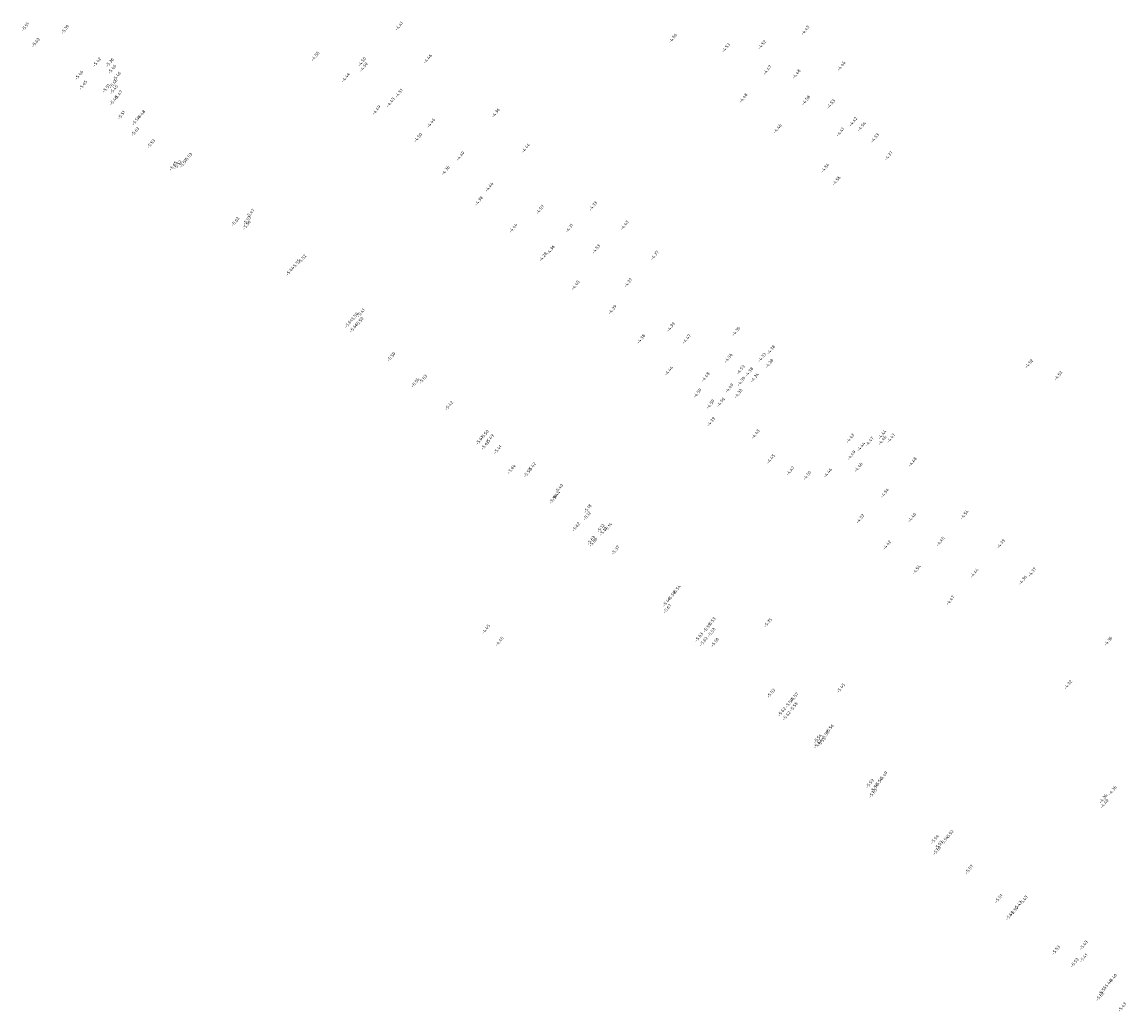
# Model space of a CAD drawing. Extents: x 107806 to 108294, y 478685 to 479420.
# Tile 6 of 13: x 107878 to 108056, y 479107 to 479266. Entities that reach past the tile are written whole.
import ezdxf
from ezdxf.enums import TextEntityAlignment as Align

# ---------------------------------------------------------------- set-up
doc = ezdxf.new("R2010")
doc.units = 0
doc.layers.add('B-XX-AL-HOOGTELABEL-S', color=252, linetype='CONTINUOUS', lineweight=25)
doc.styles.add('NLCS 00', font='isocpeur.ttf')

msp = doc.modelspace()

# ---------------------------------------------------------------- texts
at = {"layer": 'B-XX-AL-HOOGTELABEL-S', "style": 'NLCS 00'}
for s, p in [('-5.51', (107879.06, 479265.37)), ('-4.41', (107939.27, 479265.48)), ('-5.39', (107885.47, 479264.95)), ('-4.56', (107983.36, 479263.52)), ('-4.43', (108004.69, 479264.8)), ('-5.63', (107880.73, 479262.83)), ('-4.53', (107991.91, 479261.98)), ('-4.52', (107997.73, 479262.48)), ('-5.42', (107890.59, 479259.68)), ('-4.55', (107925.77, 479260.63)), ('-4.50', (107933.29, 479259.72)), ('-4.46', (107943.87, 479260.21)), ('-5.36', (107892.66, 479259.61)), ('-5.46', (107893.04, 479258.53)), ('-4.50', (107933.55, 479258.87)), ('-4.47', (107998.58, 479258.41)), ('-4.46', (108010.49, 479259.04)), ('-5.46', (107887.72, 479257.57)), ('-5.46', (107893.24, 479256.22)), ('-5.46', (107893.8, 479257.38)), ('-4.44', (107930.67, 479257.21)), ('-4.48', (108003.26, 479257.75)), ('-5.65', (107888.37, 479255.98)), ('-5.51', (107892.08, 479255.43)), ('-5.45', (107893.33, 479255.27)), ('-5.47', (107894.04, 479254.38)), ('-4.51', (107939.25, 479254.67)), ('-5.48', (107893.3, 479253.48)), ('-4.43', (107937.89, 479253.2)), ('-4.48', (107994.71, 479253.89)), ('-4.58', (108004.8, 479253.53)), ('-4.53', (108008.83, 479252.94)), ('-5.51', (107894.53, 479251.14)), ('-5.48', (107897.71, 479251.19)), ('-4.49', (107935.62, 479251.95)), ('-4.36', (107954.83, 479251.5)), ('-5.54', (107896.88, 479250.25)), ('-5.54', (107896.88, 479250.25)), ('-4.46', (107944.39, 479249.86)), ('-4.42', (108012.42, 479250.08)), ('-4.54', (108013.78, 479249.31)), ('-5.63', (107896.74, 479248.48)), ('-4.50', (107942.31, 479247.51)), ('-4.46', (108000.21, 479248.97)), ('-4.41', (108010.33, 479248.42)), ('-4.53', (108015.91, 479247.46)), ('-5.53', (107899.32, 479246.54)), ('-4.44', (107959.68, 479245.83)), ('-5.53', (107905.28, 479244.32)), ('-4.40', (107949.12, 479244.54)), ('-4.37', (108018.11, 479244.57)), ('-5.65', (107902.89, 479242.95)), ('-5.52', (107903.58, 479243.12)), ('-5.57', (107904.52, 479243.37)), ('-4.36', (107946.74, 479242.22)), ('-4.54', (108007.89, 479242.62)), ('-4.56', (108009.71, 479240.57)), ('-4.44', (107953.79, 479239.57)), ('-4.38', (107952.1, 479237.3)), ('-5.47', (107915.3, 479235.3)), ('-4.57', (107961.96, 479235.92)), ('-4.33', (107970.51, 479236.48)), ('-5.63', (107912.89, 479233.98)), ('-5.56', (107914.71, 479233.42)), ('-5.53', (107914.78, 479234.15)), ('-4.43', (107975.56, 479233.39)), ('-4.44', (107957.65, 479232.93)), ('-4.31', (107966.68, 479232.93)), ('-4.36', (107963.68, 479229.43)), ('-4.53', (107971, 479229.56)), ('-5.52', (107923.67, 479227.94)), ('-4.28', (107962.46, 479228.3)), ('-4.37', (107980.44, 479228.54)), ('-5.64', (107921.7, 479226.04)), ('-5.55', (107922.69, 479227.13)), ('-4.37', (107976.16, 479224.12)), ('-4.45', (107967.67, 479223.73)), ('-5.41', (107933.12, 479219.27)), ('-4.39', (107973.62, 479219.8)), ('-5.64', (107931.15, 479217.59)), ('-5.64', (107931.15, 479217.59)), ('-5.50', (107932.05, 479218.59)), ('-5.50', (107932.88, 479217.85)), ('-4.39', (107983.04, 479216.99)), ('-5.66', (107931.95, 479216.86)), ('-5.66', (107931.95, 479216.86)), ('-4.36', (107993.53, 479216.29)), ('-4.38', (107978.23, 479215.06)), ('-4.47', (107985.58, 479215.08)), ('-5.50', (107938, 479212.2)), ('-4.56', (107992.31, 479211.99)), ('-4.56', (107992.31, 479211.99)), ('-4.56', (107992.31, 479211.99)), ('-4.33', (107997.71, 479212.09)), ('-4.38', (107999.16, 479213.32)), ('-4.44', (107982.7, 479209.94)), ('-4.53', (107994.28, 479210.12)), ('-4.53', (107994.28, 479210.12)), ('-4.28', (107998.89, 479211.12)), ('-4.52', (108040.73, 479211.09)), ('-5.53', (107943.13, 479208.56)), ('-4.48', (107988.62, 479208.94)), ('-4.39', (107994.37, 479208.24)), ('-4.38', (107995.63, 479209.74)), ('-4.34', (107996.54, 479208.85)), ('-4.53', (108045.46, 479209.16)), ('-5.56', (107941.88, 479208.04)), ('-4.59', (107987.32, 479206.33)), ('-4.49', (107992.44, 479207.14)), ('-4.59', (107989.41, 479204.56)), ('-4.50', (107991.08, 479204.87)), ('-4.33', (107993.91, 479206.28)), ('-5.42', (107947.31, 479204.32)), ('-4.39', (107989.5, 479201.73)), ('-5.50', (107953.05, 479199.66)), ('-4.43', (107996.67, 479199.73)), ('-4.44', (108017.08, 479199.65)), ('-5.61', (107952.22, 479198.71)), ('-5.61', (107952.22, 479198.71)), ('-5.62', (107953.12, 479197.95)), ('-5.62', (107953.12, 479197.95)), ('-5.49', (107953.87, 479198.96)), ('-4.43', (108011.92, 479199.06)), ('-4.44', (108013.67, 479197.7)), ('-4.47', (108015.04, 479198.55)), ('-4.46', (108017.1, 479198.73)), ('-4.47', (108018.49, 479199.09)), ('-5.41', (107955.14, 479197.25)), ('-4.45', (107999.13, 479195.74)), ('-4.49', (108012.12, 479196.32)), ('-5.64', (107957.36, 479194.11)), ('-5.42', (107960.63, 479194.44)), ('-4.47', (108002.28, 479193.83)), ('-4.46', (108013.25, 479194.4)), ('-4.48', (108021.98, 479195.26)), ('-5.50', (107959.96, 479193.51)), ('-4.50', (108004.98, 479193.06)), ('-4.46', (108008.31, 479193.5)), ('-5.40', (107965.03, 479190.98)), ('-5.39', (107964.09, 479189.25)), ('-5.44', (107964.53, 479189.82)), ('-4.54', (108017.5, 479190.25)), ('-5.18', (107969.65, 479187.73)), ('-4.54', (108030.34, 479186.76)), ('-5.12', (107969.54, 479186.57)), ('-5.12', (107969.54, 479186.57)), ('-5.12', (107969.54, 479186.57)), ('-4.53', (108013.55, 479186.11)), ('-4.40', (108021.88, 479186.29)), ('-5.62', (107967.77, 479184.8)), ('-5.12', (107971.75, 479184.57)), ('-5.12', (107971.75, 479184.57)), ('-5.12', (107971.75, 479184.57)), ('-5.10', (107972.14, 479184.07)), ('-5.10', (107972.14, 479184.07)), ('-5.14', (107972.95, 479184.76)), ('-5.63', (107970.19, 479182.61)), ('-5.60', (107970.51, 479182.31)), ('-5.60', (107970.51, 479182.31)), ('-4.42', (108017.85, 479181.86)), ('-4.45', (108026.46, 479182.45)), ('-4.39', (108036.2, 479182.06)), ('-5.37', (107974.11, 479181.03)), ('-4.54', (108022.61, 479177.91)), ('-4.44', (108031.94, 479177.37)), ('-4.36', (108039.72, 479176.21)), ('-4.37', (108041.23, 479177.5)), ('-5.54', (107983.96, 479174.66)), ('-5.46', (107982.37, 479172.7)), ('-5.58', (107983.18, 479173.66)), ('-4.47', (108028.04, 479172.95)), ('-5.67', (107982.45, 479171.62)), ('-5.53', (107989.6, 479169.48)), ('-5.35', (107998.68, 479169.34)), ('-5.35', (107998.68, 479169.34)), ('-4.45', (107953.24, 479168.3)), ('-5.55', (107988.9, 479168.53)), ('-5.53', (107989.57, 479167.78)), ('-4.45', (107955.43, 479166.34)), ('-5.63', (107987.57, 479167.02)), ('-5.63', (107987.57, 479167.02)), ('-5.62', (107988.33, 479166.33)), ('-5.62', (107988.33, 479166.33)), ('-5.50', (107990.14, 479166.19)), ('-4.36', (108053.47, 479166.36)), ('-5.45', (108010.42, 479158.81)), ('-4.32', (108047.02, 479159.35)), ('-5.53', (107999.18, 479157.98)), ('-5.57', (108002.92, 479157.36)), ('-5.62', (108000.91, 479154.99)), ('-5.62', (108000.91, 479154.99)), ('-5.59', (108002.12, 479156.4)), ('-5.58', (108002.82, 479155.81)), ('-5.62', (108001.67, 479154.35)), ('-5.62', (108001.67, 479154.35)), ('-5.62', (108001.67, 479154.35)), ('-5.58', (108007.92, 479151.21)), ('-5.56', (108008.61, 479152.26)), ('-5.62', (108006.69, 479149.82)), ('-5.54', (108006.7, 479150.69)), ('-5.55', (108007.31, 479150.17)), ('-5.49', (108017.26, 479144.64)), ('-5.53', (108015.08, 479143.43)), ('-5.56', (108015.85, 479142.71)), ('-5.54', (108016.52, 479143.66)), ('-4.36', (108054.18, 479142.31)), ('-5.63', (108015.58, 479141.88)), ('-4.36', (108052.7, 479141.01)), ('-4.40', (108052.87, 479140.19)), ('-5.52', (108027.94, 479135.22)), ('-5.54', (108025.55, 479134.45)), ('-5.57', (108026.2, 479133.48)), ('-5.54', (108027.13, 479134.26)), ('-5.62', (108025.9, 479132.66)), ('-5.57', (108031.09, 479129.6)), ('-5.51', (108035.85, 479124.91)), ('-5.43', (108039.85, 479124.62)), ('-5.50', (108038.34, 479122.92)), ('-5.47', (108038.94, 479123.77)), ('-5.63', (108037.62, 479122.13)), ('-5.53', (108045.07, 479116.59)), ('-5.43', (108049.53, 479117.38)), ('-5.53', (108048.08, 479114.58)), ('-5.41', (108049.51, 479115.33)), ('-5.44', (108053.45, 479111.15)), ('-5.40', (108054.23, 479112.03)), ('-5.62', (108052.17, 479109.14)), ('-5.55', (108052.55, 479110.03)), ('-5.43', (108055.74, 479107.43))]:
    msp.add_text(s, height=0.5, rotation=50.9405, dxfattribs=at).set_placement(p, align=Align.CENTER)

doc.saveas('drawing.dxf')
